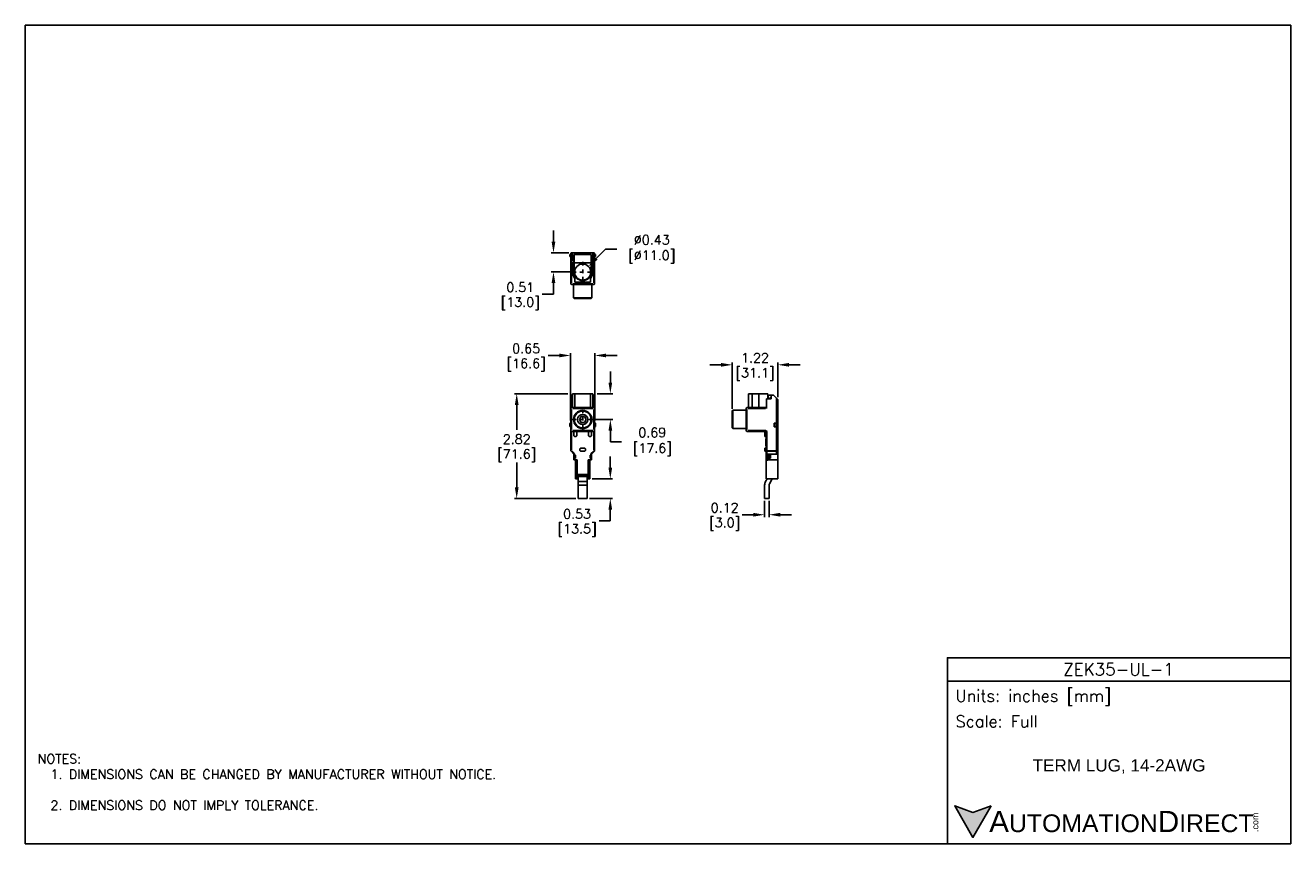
# Model space of a CAD drawing. Extents: x 903.4 to 937.4, y -2.5 to 19.5.
import ezdxf

# ---------------------------------------------------------------- set-up
doc = ezdxf.new("R2010")
doc.units = 0
doc.header["$LTSCALE"] = 4
doc.header["$MEASUREMENT"] = 0
doc.linetypes.add('CENTER2', pattern=[1.125, 0.75, -0.125, 0.125, -0.125])
doc.layers.get('0').update_dxf_attribs({"linetype": 'CONTINUOUS'})
doc.layers.get('DEFPOINTS').update_dxf_attribs({"linetype": 'CONTINUOUS'})
for name, color, linetype in [('CENTER', 40, 'CENTER2'), ('DIMENSIONS', 140, 'CONTINUOUS'), ('TEXT', 140, 'CONTINUOUS')]:
    doc.layers.add(name, color=color, linetype=linetype)
doc.styles.add('ROMANS', font='romans.shx')
doc.styles.get("Standard").update_dxf_attribs({"font": 'romans.shx'})
doc.styles.add('型式1', font='txt')
doc.dimstyles.get("Standard").update_dxf_attribs({"dimtxt": 0.25, "dimasz": 0.3, "dimexe": 0.0625, "dimexo": 0.0625, "dimgap": 0.0625, "dimtad": 0, "dimtih": 1, "dimtoh": 1, "dimzin": 0, "dimdsep": 46, "dimtxsty": 'Standard', "dimcen": 0, "dimadec": 0, "dimazin": 0, "dimtfac": 1, "dimtofl": 0, "dimtmove": 0, "dimatfit": 3, "dimfxl": 1, "dimtolj": 1, "dimtzin": 0, "dimarcsym": 0})

# ---------------------------------------------------------------- blocks, each defined once
blk = doc.blocks.new('*D15')
at = {"layer": 'DEFPOINTS', "color": 0, "ltscale": 0.5, "transparency": 16777216}
for p in [(923.629, 10.339), (923.629, 9.405), (922.404, 9.096)]:
    blk.add_point(p, dxfattribs=at)
at = {"layer": 'DIMENSIONS', "color": 0, "lineweight": -2, "ltscale": 0.5, "transparency": 16777216}
for p, q in [((922.104, 10.339), (921.804, 10.339)), ((922.404, 9.159), (922.404, 10.401)), ((923.629, 9.468), (923.629, 10.401)), ((923.929, 10.339), (924.229, 10.339))]:
    blk.add_line(p, q, dxfattribs=at)
at = {"layer": 'DIMENSIONS', "color": 0, "ltscale": 0.5, "transparency": 16777216}
for points in [[(922.104, 10.389), (922.104, 10.289), (922.404, 10.339)], [(923.929, 10.389), (923.929, 10.289), (923.629, 10.339)]]:
    blk.add_solid(points, dxfattribs=at)
at = {"layer": 'DIMENSIONS', "color": 0, "ltscale": 0.5, "transparency": 16777216, "char_height": 0.25, "attachment_point": 5}
for s, insert in [('\\A1;1.22', (923.016, 10.526)), ('\\A1;[31.1]', (923.016, 10.086))]:
    blk.add_mtext(s, dxfattribs=dict(at, insert=insert))
blk = doc.blocks.new('*D12')
at = {"layer": 'DEFPOINTS', "color": 0, "ltscale": 0.5, "transparency": 16777216}
for p in [(918.052, 9.563), (916.613, 6.744), (918.268, 6.744)]:
    blk.add_point(p, dxfattribs=at)
at = {"layer": 'DIMENSIONS', "color": 0, "lineweight": -2, "ltscale": 0.5, "transparency": 16777216}
for p, q in [((917.99, 9.563), (916.551, 9.563)), ((916.613, 9.263), (916.613, 8.594)), ((916.613, 7.044), (916.613, 7.713)), ((918.206, 6.744), (916.551, 6.744))]:
    blk.add_line(p, q, dxfattribs=at)
at = {"layer": 'DIMENSIONS', "color": 0, "ltscale": 0.5, "transparency": 16777216}
for points in [[(916.563, 9.263), (916.663, 9.263), (916.613, 9.563)], [(916.563, 7.044), (916.663, 7.044), (916.613, 6.744)]]:
    blk.add_solid(points, dxfattribs=at)
at = {"layer": 'DIMENSIONS', "color": 0, "ltscale": 0.5, "transparency": 16777216, "char_height": 0.25, "attachment_point": 5}
for s, insert in [('\\A1;2.82', (916.613, 8.341)), ('\\A1;[71.6]', (916.613, 7.9))]:
    blk.add_mtext(s, dxfattribs=dict(at, insert=insert))
blk = doc.blocks.new('*D16')
at = {"layer": 'DEFPOINTS', "color": 0, "ltscale": 0.5, "transparency": 16777216}
for p in [(923.274, 6.744), (923.392, 6.744), (923.274, 6.309)]:
    blk.add_point(p, dxfattribs=at)
at = {"layer": 'DIMENSIONS', "color": 0, "lineweight": -2, "ltscale": 0.5, "transparency": 16777216}
for p, q in [((923.274, 6.681), (923.274, 6.247)), ((923.392, 6.681), (923.392, 6.247)), ((922.974, 6.309), (922.674, 6.309)), ((923.692, 6.309), (923.992, 6.309))]:
    blk.add_line(p, q, dxfattribs=at)
at = {"layer": 'DIMENSIONS', "color": 0, "ltscale": 0.5, "transparency": 16777216}
for points in [[(922.974, 6.359), (922.974, 6.259), (923.274, 6.309)], [(923.692, 6.359), (923.692, 6.259), (923.392, 6.309)]]:
    blk.add_solid(points, dxfattribs=at)
at = {"layer": 'DIMENSIONS', "color": 0, "ltscale": 0.5, "transparency": 16777216, "char_height": 0.25, "attachment_point": 5}
for s, insert in [('\\A1;0.12', (922.201, 6.497)), ('\\A1;[3.0]', (922.201, 6.056))]:
    blk.add_mtext(s, dxfattribs=dict(at, insert=insert))
blk = doc.blocks.new('*D11')
at = {"layer": 'DEFPOINTS', "color": 0, "ltscale": 0.5, "transparency": 16777216}
for p in [(918.713, 9.563), (918.662, 8.87), (919.129, 8.87)]:
    blk.add_point(p, dxfattribs=at)
at = {"layer": 'DIMENSIONS', "color": 0, "lineweight": -2, "ltscale": 0.5, "transparency": 16777216}
for p, q in [((919.129, 9.863), (919.129, 10.163)), ((918.775, 9.563), (919.192, 9.563)), ((918.724, 8.87), (919.192, 8.87)), ((919.129, 8.57), (919.129, 8.27)), ((919.129, 8.269), (919.129, 8.27)), ((919.429, 8.269), (919.129, 8.269))]:
    blk.add_line(p, q, dxfattribs=at)
at = {"layer": 'DIMENSIONS', "color": 0, "ltscale": 0.5, "transparency": 16777216}
for points in [[(919.079, 9.863), (919.179, 9.863), (919.129, 9.563)], [(919.079, 8.57), (919.179, 8.57), (919.129, 8.87)]]:
    blk.add_solid(points, dxfattribs=at)
at = {"layer": 'DIMENSIONS', "color": 0, "ltscale": 0.5, "transparency": 16777216, "insert": (920.17, 8.269), "char_height": 0.25, "attachment_point": 5}
blk.add_mtext('\\A1; 0.69\\P [17.6]', dxfattribs=at)
blk = doc.blocks.new('*D14')
at = {"layer": 'DEFPOINTS', "color": 0, "ltscale": 0.5, "transparency": 16777216}
for p in [(918.575, 7.275), (918.504, 6.744), (919.128, 6.744)]:
    blk.add_point(p, dxfattribs=at)
at = {"layer": 'DIMENSIONS', "color": 0, "lineweight": -2, "ltscale": 0.5, "transparency": 16777216}
for p, q in [((919.128, 7.575), (919.128, 7.875)), ((918.638, 7.275), (919.19, 7.275)), ((918.567, 6.744), (919.19, 6.744)), ((919.128, 6.144), (918.828, 6.144)), ((919.128, 6.444), (919.128, 6.144))]:
    blk.add_line(p, q, dxfattribs=at)
at = {"layer": 'DIMENSIONS', "color": 0, "ltscale": 0.5, "transparency": 16777216}
for points in [[(919.078, 7.575), (919.178, 7.575), (919.128, 7.275)], [(919.078, 6.444), (919.178, 6.444), (919.128, 6.744)]]:
    blk.add_solid(points, dxfattribs=at)
at = {"layer": 'DIMENSIONS', "color": 0, "ltscale": 0.5, "transparency": 16777216, "char_height": 0.25, "attachment_point": 5}
for s, insert in [('\\A1;0.53', (918.235, 6.331)), ('\\A1;[13.5]', (918.235, 5.891))]:
    blk.add_mtext(s, dxfattribs=dict(at, insert=insert))
blk = doc.blocks.new('*D13')
at = {"layer": 'DEFPOINTS', "color": 0, "ltscale": 0.5, "transparency": 16777216}
for p in [(918.059, 10.59), (918.059, 8.775), (918.713, 8.775)]:
    blk.add_point(p, dxfattribs=at)
at = {"layer": 'DIMENSIONS', "color": 0, "lineweight": -2, "ltscale": 0.5, "transparency": 16777216}
for p, q in [((917.759, 10.59), (917.459, 10.59)), ((918.059, 8.838), (918.059, 10.653)), ((918.713, 8.838), (918.713, 10.653)), ((919.013, 10.59), (919.313, 10.59))]:
    blk.add_line(p, q, dxfattribs=at)
at = {"layer": 'DIMENSIONS', "color": 0, "ltscale": 0.5, "transparency": 16777216}
for points in [[(917.759, 10.64), (917.759, 10.54), (918.059, 10.59)], [(919.013, 10.64), (919.013, 10.54), (918.713, 10.59)]]:
    blk.add_solid(points, dxfattribs=at)
at = {"layer": 'DIMENSIONS', "color": 0, "ltscale": 0.5, "transparency": 16777216, "char_height": 0.25, "attachment_point": 5}
for s, insert in [('\\A1;0.65', (916.867, 10.778)), ('\\A1;[16.6]', (916.867, 10.337))]:
    blk.add_mtext(s, dxfattribs=dict(at, insert=insert))
blk = doc.blocks.new('*D17')
at = {"layer": 'DEFPOINTS', "color": 0, "ltscale": 0.5, "transparency": 16777216}
for p in [(918.079, 13.348), (917.601, 12.836), (918.115, 12.836)]:
    blk.add_point(p, dxfattribs=at)
at = {"layer": 'DIMENSIONS', "color": 0, "lineweight": -2, "ltscale": 0.5, "transparency": 16777216}
for p, q in [((917.601, 13.648), (917.601, 13.948)), ((918.017, 13.348), (917.538, 13.348)), ((918.052, 12.836), (917.538, 12.836)), ((917.601, 12.536), (917.601, 12.236)), ((917.601, 12.236), (917.301, 12.236))]:
    blk.add_line(p, q, dxfattribs=at)
at = {"layer": 'DIMENSIONS', "color": 0, "ltscale": 0.5, "transparency": 16777216}
for points in [[(917.551, 13.648), (917.651, 13.648), (917.601, 13.348)], [(917.551, 12.536), (917.651, 12.536), (917.601, 12.836)]]:
    blk.add_solid(points, dxfattribs=at)
at = {"layer": 'DIMENSIONS', "color": 0, "ltscale": 0.5, "transparency": 16777216, "char_height": 0.25, "attachment_point": 5}
for s, insert in [('\\A1;0.51', (916.708, 12.423)), ('\\A1;[13.0]', (916.708, 11.983))]:
    blk.add_mtext(s, dxfattribs=dict(at, insert=insert))
blk = doc.blocks.new('*D18')
at = {"layer": 'DEFPOINTS', "color": 0, "ltscale": 0.5, "transparency": 16777216}
for p in [(918.539, 12.985), (918.233, 12.678)]:
    blk.add_point(p, dxfattribs=at)
at = {"layer": 'DIMENSIONS', "color": 0, "lineweight": -2, "ltscale": 0.5, "transparency": 16777216}
for p, q in [((919.002, 13.45), (918.751, 13.198)), ((919.302, 13.45), (919.002, 13.45))]:
    blk.add_line(p, q, dxfattribs=at)
at = {"layer": 'DIMENSIONS', "color": 0, "ltscale": 0.5, "transparency": 16777216}
blk.add_solid([(918.715, 13.233), (918.786, 13.163), (918.539, 12.985)], dxfattribs=at)
at = {"layer": 'DIMENSIONS', "color": 0, "ltscale": 0.5, "transparency": 16777216, "insert": (920.156, 13.45), "char_height": 0.25, "attachment_point": 5}
blk.add_mtext('\\A1; ∅0.43\\P [∅11.0]', dxfattribs=at)

msp = doc.modelspace()

# ---------------------------------------------------------------- hatches: boundary and pattern name
at = {"layer": 'TEXT'}
msp.add_hatch(color=256, dxfattribs=at).paths.add_polyline_path([(929.364, -1.514), (928.873, -1.693), (928.382, -1.514), (928.873, -2.365)])

# ---------------------------------------------------------------- linework, layer by layer
for p, q in [((918.04, 13.249), (918.04, 13.308)), ((918.059, 13.308), (918.04, 13.308)), ((918.067, 13.308), (918.059, 13.308)), ((918.059, 13.305), (918.059, 13.252)), ((918.067, 13.336), (918.067, 13.308)), ((918.067, 13.308), (918.107, 13.308)), ((918.067, 13.23), (918.067, 13.308)), ((918.115, 13.348), (918.079, 13.348)), ((918.107, 13.308), (918.107, 13.23)), ((918.107, 13.308), (918.115, 13.308)), ((918.115, 13.348), (918.658, 13.348)), ((918.115, 13.23), (918.115, 13.348)), ((918.154, 13.308), (918.618, 13.308)), ((918.154, 13.308), (918.154, 13.23)), ((918.618, 13.308), (918.618, 13.23)), ((918.693, 13.348), (918.658, 13.348)), ((918.658, 13.348), (918.658, 13.23)), ((918.658, 13.308), (918.666, 13.308)), ((918.666, 13.308), (918.705, 13.308)), ((918.666, 13.23), (918.666, 13.308)), ((918.705, 13.308), (918.705, 13.336)), ((918.705, 13.308), (918.713, 13.308)), ((918.705, 13.308), (918.705, 13.23)), ((918.733, 13.308), (918.713, 13.308)), ((918.713, 13.252), (918.713, 13.305)), ((918.733, 13.308), (918.733, 13.249)), ((918.04, 13.249), (918.059, 13.249)), ((918.067, 13.249), (918.059, 13.249)), ((918.067, 13.23), (918.067, 13.17)), ((918.107, 13.23), (918.067, 13.23)), ((918.067, 13.041), (918.067, 13.17)), ((918.107, 13.17), (918.067, 13.17)), ((918.115, 13.041), (918.067, 13.041)), ((918.067, 12.517), (918.067, 13.041)), ((918.075, 13.084), (918.075, 13.17)), ((918.075, 13.084), (918.115, 13.084)), ((918.087, 13.014), (918.087, 12.543)), ((918.107, 13.23), (918.107, 13.17)), ((918.107, 13.17), (918.115, 13.17)), ((918.107, 13.084), (918.107, 13.08)), ((918.107, 13.08), (918.115, 13.08)), ((918.111, 13.084), (918.111, 13.08)), ((918.154, 13.23), (918.115, 13.23)), ((918.115, 13.23), (918.115, 13.127)), ((918.115, 13.084), (918.154, 13.084)), ((918.115, 13.08), (918.115, 12.836)), ((918.115, 13.08), (918.154, 13.08)), ((918.117, 13.127), (918.152, 13.127)), ((918.154, 13.23), (918.154, 13.127)), ((918.154, 13.127), (918.154, 13.084)), ((918.618, 13.084), (918.154, 13.084)), ((918.154, 13.08), (918.154, 12.836)), ((918.618, 13.23), (918.658, 13.23)), ((918.618, 13.23), (918.618, 13.127)), ((918.618, 13.084), (918.618, 13.127)), ((918.618, 13.084), (918.658, 13.084)), ((918.618, 12.836), (918.618, 13.08)), ((918.618, 13.08), (918.658, 13.08)), ((918.62, 13.127), (918.656, 13.127)), ((918.658, 13.23), (918.658, 13.127)), ((918.658, 13.17), (918.666, 13.17)), ((918.658, 13.084), (918.697, 13.084)), ((918.658, 12.836), (918.658, 13.08)), ((918.666, 13.08), (918.658, 13.08)), ((918.658, 13.041), (918.705, 13.041)), ((918.662, 13.084), (918.662, 13.08)), ((918.666, 13.17), (918.666, 13.23)), ((918.705, 13.23), (918.666, 13.23)), ((918.705, 13.17), (918.666, 13.17)), ((918.666, 13.084), (918.666, 13.08)), ((918.685, 12.543), (918.685, 13.014)), ((918.697, 13.084), (918.697, 13.17)), ((918.705, 13.249), (918.713, 13.249)), ((918.705, 13.23), (918.705, 13.17)), ((918.705, 13.041), (918.705, 13.17)), ((918.705, 13.041), (918.705, 12.517)), ((918.713, 13.249), (918.733, 13.249)), ((918.178, 12.564), (918.178, 12.662)), ((918.595, 12.662), (918.595, 12.564)), ((918.085, 12.517), (918.067, 12.517)), ((918.087, 12.497), (918.087, 12.515)), ((918.685, 12.497), (918.087, 12.497)), ((918.117, 12.517), (918.656, 12.517)), ((918.14, 12.497), (918.14, 12.143)), ((918.595, 12.564), (918.178, 12.564)), ((918.632, 12.497), (918.632, 12.143)), ((918.685, 12.515), (918.685, 12.497)), ((918.705, 12.517), (918.687, 12.517)), ((918.632, 12.143), (918.14, 12.143)), ((918.16, 12.123), (918.14, 12.143)), ((918.16, 12.123), (918.613, 12.123)), ((918.613, 12.123), (918.632, 12.143)), ((918.067, 9.523), (918.067, 9.425)), ((918.075, 9.523), (918.067, 9.523)), ((918.075, 9.437), (918.075, 9.523)), ((918.075, 9.523), (918.115, 9.523)), ((918.115, 9.189), (918.115, 9.563)), ((918.178, 9.563), (918.115, 9.563)), ((918.178, 9.189), (918.178, 9.563)), ((918.595, 9.563), (918.178, 9.563)), ((918.595, 9.563), (918.595, 9.189)), ((918.658, 9.563), (918.595, 9.563)), ((918.658, 9.189), (918.658, 9.563)), ((918.658, 9.523), (918.697, 9.523)), ((918.705, 9.523), (918.697, 9.523)), ((918.697, 9.437), (918.697, 9.523)), ((918.705, 9.523), (918.705, 9.425)), ((922.845, 9.563), (922.943, 9.563)), ((922.845, 9.189), (922.845, 9.563)), ((922.943, 9.563), (922.943, 9.189)), ((922.943, 9.563), (923.117, 9.563)), ((923.361, 9.563), (923.117, 9.563)), ((923.117, 9.207), (923.117, 9.544)), ((923.361, 9.425), (923.361, 9.563)), ((923.451, 9.523), (923.408, 9.523)), ((923.51, 9.523), (923.451, 9.523)), ((923.451, 9.523), (923.451, 9.425)), ((923.51, 9.523), (923.589, 9.445)), ((918.067, 9.169), (918.067, 9.425)), ((918.115, 9.425), (918.067, 9.425)), ((918.075, 9.437), (918.115, 9.437)), ((918.087, 9.189), (918.685, 9.189)), ((918.087, 9.171), (918.087, 9.189)), ((918.107, 9.437), (918.107, 9.425)), ((918.658, 9.437), (918.697, 9.437)), ((918.658, 9.425), (918.705, 9.425)), ((918.666, 9.425), (918.666, 9.437)), ((918.685, 9.189), (918.685, 9.171)), ((918.705, 9.425), (918.705, 9.169)), ((923.321, 9.189), (922.798, 9.189)), ((922.798, 9.189), (922.798, 9.171)), ((923.321, 9.169), (923.321, 9.425)), ((923.321, 9.425), (923.451, 9.425)), ((923.365, 9.48), (923.365, 9.425)), ((923.589, 8.775), (923.589, 9.445)), ((923.589, 9.445), (923.629, 9.405)), ((923.617, 9.389), (923.589, 9.417)), ((923.589, 8.775), (923.589, 9.417)), ((923.617, 9.389), (923.629, 9.377)), ((923.617, 9.321), (923.617, 8.099)), ((923.629, 9.405), (923.629, 9.377)), ((923.629, 8.031), (923.629, 9.377)), ((918.067, 9.169), (918.085, 9.169)), ((918.067, 8.571), (918.067, 9.169)), ((918.087, 9.139), (918.087, 8.6)), ((918.656, 9.169), (918.117, 9.169)), ((918.341, 8.948), (918.296, 8.87)), ((918.296, 8.87), (918.341, 8.791)), ((918.431, 8.948), (918.341, 8.948)), ((918.477, 8.87), (918.431, 8.948)), ((918.431, 8.791), (918.477, 8.87)), ((918.685, 8.6), (918.685, 9.139)), ((918.687, 9.169), (918.705, 9.169)), ((918.705, 9.169), (918.705, 8.571)), ((922.404, 9.096), (922.424, 9.116)), ((922.404, 8.643), (922.404, 9.096)), ((922.424, 9.116), (922.424, 8.624)), ((922.778, 9.116), (922.424, 9.116)), ((922.796, 9.169), (922.778, 9.169)), ((922.778, 9.169), (922.778, 8.571)), ((922.798, 8.6), (922.798, 9.139)), ((922.824, 9.169), (923.295, 9.169)), ((918.04, 8.756), (918.04, 8.693)), ((918.067, 8.775), (918.059, 8.775)), ((918.059, 8.673), (918.067, 8.673)), ((918.085, 8.571), (918.067, 8.571)), ((918.067, 8.031), (918.067, 8.571)), ((918.087, 8.551), (918.087, 8.569)), ((918.685, 8.551), (918.087, 8.551)), ((918.087, 8.525), (918.087, 8.057)), ((918.117, 8.571), (918.656, 8.571)), ((918.15, 8.551), (918.15, 8.433)), ((918.229, 8.433), (918.229, 8.551)), ((918.341, 8.791), (918.431, 8.791)), ((918.544, 8.551), (918.544, 8.433)), ((918.622, 8.433), (918.622, 8.551)), ((918.685, 8.569), (918.685, 8.551)), ((918.685, 8.057), (918.685, 8.525)), ((918.705, 8.571), (918.687, 8.571)), ((918.705, 8.775), (918.713, 8.775)), ((918.705, 8.673), (918.713, 8.673)), ((918.705, 8.571), (918.705, 8.031)), ((918.733, 8.756), (918.733, 8.693)), ((922.404, 8.643), (922.424, 8.624)), ((922.778, 8.624), (922.424, 8.624)), ((922.778, 8.571), (922.796, 8.571)), ((922.798, 8.569), (922.798, 8.551)), ((922.798, 8.551), (923.314, 8.551)), ((923.307, 8.571), (922.825, 8.571)), ((923.282, 8.551), (923.282, 8.433)), ((923.333, 8.571), (923.314, 8.551)), ((923.314, 8.551), (923.314, 8.031)), ((923.333, 8.058), (923.333, 8.544)), ((923.53, 8.756), (923.53, 8.775)), ((923.589, 8.775), (923.53, 8.775)), ((923.53, 8.756), (923.53, 8.693)), ((923.53, 8.673), (923.53, 8.693)), ((923.53, 8.673), (923.589, 8.673)), ((923.533, 8.756), (923.586, 8.756)), ((923.586, 8.693), (923.533, 8.693)), ((923.589, 8.775), (923.589, 8.756)), ((923.589, 8.756), (923.589, 8.693)), ((923.589, 8.693), (923.589, 8.673)), ((923.589, 8.031), (923.589, 8.673)), ((923.589, 8.031), (923.589, 8.673)), ((918.15, 8.433), (918.17, 8.413)), ((918.17, 8.413), (918.209, 8.413)), ((918.209, 8.413), (918.229, 8.433)), ((918.544, 8.433), (918.563, 8.413)), ((918.563, 8.413), (918.603, 8.413)), ((918.603, 8.413), (918.622, 8.433)), ((923.282, 8.433), (923.282, 8.413)), ((923.314, 8.433), (923.282, 8.433)), ((923.282, 8.413), (923.314, 8.413)), ((923.306, 8.157), (923.306, 8.354)), ((923.314, 8.354), (923.306, 8.354)), ((918.085, 8.031), (918.067, 8.031)), ((918.073, 8.017), (918.086, 8.03)), ((918.15, 7.94), (918.073, 8.017)), ((918.091, 8.027), (918.166, 7.952)), ((918.17, 7.948), (918.15, 7.94)), ((918.15, 7.913), (918.15, 7.94)), ((918.15, 7.913), (918.17, 7.913)), ((918.15, 7.913), (918.15, 7.834)), ((918.15, 7.783), (918.15, 7.834)), ((918.17, 7.834), (918.15, 7.834)), ((918.17, 7.946), (918.17, 7.915)), ((918.189, 7.913), (918.17, 7.913)), ((918.189, 7.905), (918.17, 7.905)), ((918.17, 7.905), (918.17, 7.842)), ((918.17, 7.842), (918.189, 7.842)), ((918.17, 7.834), (918.189, 7.834)), ((918.17, 7.832), (918.17, 7.786)), ((918.189, 7.834), (918.189, 7.913)), ((918.327, 8.098), (918.307, 8.078)), ((918.307, 8.078), (918.307, 8.039)), ((918.307, 8.039), (918.327, 8.019)), ((918.445, 8.098), (918.327, 8.098)), ((918.327, 8.019), (918.445, 8.019)), ((918.465, 8.078), (918.445, 8.098)), ((918.445, 8.019), (918.465, 8.039)), ((918.465, 8.039), (918.465, 8.078)), ((918.603, 7.913), (918.583, 7.913)), ((918.583, 7.913), (918.583, 7.834)), ((918.603, 7.905), (918.583, 7.905)), ((918.583, 7.842), (918.603, 7.842)), ((918.583, 7.834), (918.603, 7.834)), ((918.622, 7.94), (918.603, 7.948)), ((918.603, 7.915), (918.603, 7.946)), ((918.603, 7.913), (918.622, 7.913)), ((918.603, 7.842), (918.603, 7.905)), ((918.622, 7.834), (918.603, 7.834)), ((918.603, 7.786), (918.603, 7.832)), ((918.607, 7.952), (918.681, 8.027)), ((918.699, 8.017), (918.622, 7.94)), ((918.622, 7.94), (918.622, 7.913)), ((918.622, 7.834), (918.622, 7.913)), ((918.622, 7.834), (918.622, 7.783)), ((918.705, 8.031), (918.687, 8.031)), ((918.687, 8.03), (918.699, 8.017)), ((923.282, 8.098), (923.282, 8.078)), ((923.314, 8.098), (923.282, 8.098)), ((923.282, 8.078), (923.314, 8.078)), ((923.282, 8.078), (923.282, 8.039)), ((923.282, 8.039), (923.282, 8.019)), ((923.314, 8.039), (923.282, 8.039)), ((923.282, 8.019), (923.314, 8.019)), ((923.314, 8.157), (923.306, 8.157)), ((923.314, 8.031), (923.332, 8.031)), ((923.314, 8.031), (923.314, 7.948)), ((923.314, 7.948), (923.314, 7.913)), ((923.333, 7.913), (923.314, 7.913)), ((923.314, 7.834), (923.314, 7.913)), ((923.314, 7.834), (923.333, 7.834)), ((923.314, 7.834), (923.314, 7.783)), ((923.333, 8.03), (923.333, 8.018)), ((923.333, 7.944), (923.333, 8.013)), ((923.589, 7.94), (923.333, 7.94)), ((923.333, 7.914), (923.333, 7.939)), ((923.333, 7.913), (923.432, 7.913)), ((923.432, 7.834), (923.333, 7.834)), ((923.333, 7.786), (923.333, 7.832)), ((923.576, 8.031), (923.346, 8.031)), ((923.346, 8.017), (923.576, 8.017)), ((923.353, 7.913), (923.353, 7.834)), ((923.361, 7.905), (923.409, 7.905)), ((923.361, 7.842), (923.361, 7.905)), ((923.361, 7.842), (923.361, 7.834)), ((923.409, 7.842), (923.361, 7.842)), ((923.388, 7.913), (923.388, 7.905)), ((923.409, 7.905), (923.409, 7.842)), ((923.409, 7.905), (923.424, 7.905)), ((923.424, 7.842), (923.409, 7.842)), ((923.432, 7.905), (923.424, 7.905)), ((923.424, 7.905), (923.424, 7.842)), ((923.432, 7.913), (923.432, 7.834)), ((923.589, 8.031), (923.589, 8.017)), ((923.589, 8.017), (923.589, 8.031)), ((923.589, 7.94), (923.589, 8.017)), ((923.589, 7.94), (923.589, 8.017)), ((923.589, 7.94), (923.629, 7.94)), ((923.589, 7.94), (923.617, 7.94)), ((923.615, 8.031), (923.591, 8.031)), ((923.591, 8.017), (923.615, 8.017)), ((923.617, 8.018), (923.617, 8.03)), ((923.617, 8.013), (923.617, 7.944)), ((923.629, 8.031), (923.618, 8.031)), ((923.629, 8.031), (923.629, 8.025)), ((923.629, 7.94), (923.629, 8.025)), ((923.629, 7.783), (923.629, 7.94)), ((918.15, 7.783), (918.17, 7.783)), ((918.17, 7.783), (918.241, 7.783)), ((918.197, 7.783), (918.197, 7.779)), ((918.197, 7.779), (918.237, 7.779)), ((918.197, 7.779), (918.197, 7.275)), ((918.237, 7.779), (918.237, 7.783)), ((918.237, 7.779), (918.237, 7.275)), ((918.241, 7.783), (918.241, 7.389)), ((918.532, 7.783), (918.532, 7.389)), ((918.532, 7.783), (918.603, 7.783)), ((918.536, 7.783), (918.536, 7.779)), ((918.536, 7.779), (918.575, 7.779)), ((918.536, 7.779), (918.536, 7.275)), ((918.575, 7.779), (918.575, 7.783)), ((918.575, 7.779), (918.575, 7.275)), ((918.603, 7.783), (918.622, 7.783)), ((923.333, 7.783), (923.314, 7.783)), ((923.314, 7.783), (923.314, 7.779)), ((923.361, 7.779), (923.314, 7.779)), ((923.314, 7.779), (923.314, 7.275)), ((923.333, 7.783), (923.629, 7.783)), ((923.353, 7.783), (923.353, 7.779)), ((923.361, 7.783), (923.361, 7.779)), ((923.629, 7.783), (923.629, 7.275)), ((918.237, 7.275), (918.197, 7.275)), ((918.268, 7.275), (918.237, 7.275)), ((918.532, 7.389), (918.241, 7.389)), ((918.268, 7.389), (918.268, 7.375)), ((918.268, 7.375), (918.268, 7.336)), ((918.268, 7.202), (918.268, 7.336)), ((918.268, 7.103), (918.268, 7.202)), ((918.493, 7.375), (918.28, 7.375)), ((918.493, 7.336), (918.28, 7.336)), ((918.493, 7.202), (918.28, 7.202)), ((918.504, 7.375), (918.504, 7.389)), ((918.504, 7.375), (918.504, 7.336)), ((918.504, 7.336), (918.504, 7.202)), ((918.536, 7.275), (918.504, 7.275)), ((918.504, 7.103), (918.504, 7.202)), ((918.575, 7.275), (918.536, 7.275)), ((923.301, 7.202), (923.343, 7.275)), ((923.314, 7.275), (923.629, 7.275)), ((923.403, 7.143), (923.479, 7.275)), ((918.268, 7.103), (918.268, 6.744)), ((918.493, 7.103), (918.28, 7.103)), ((918.504, 6.744), (918.504, 7.103)), ((923.274, 7.103), (923.274, 6.744)), ((923.392, 7.103), (923.392, 6.744)), ((918.268, 6.744), (918.504, 6.744)), ((923.392, 6.744), (923.274, 6.744))]:
    msp.add_line(p, q)
for centre, radius in [((918.386, 12.832), 0.217), ((923.408, 9.48), 0.0433), ((918.386, 8.87), 0.246), ((918.386, 8.87), 0.226), ((918.386, 8.87), 0.138)]:
    msp.add_circle(centre, radius)
for centre, radius, start, end in [((918.079, 13.336), 0.0118, 90, 180), ((918.693, 13.336), 0.0118, 360, 90), ((918.386, 12.836), 0.272, 180, 219.815), ((918.386, 12.836), 0.232, 180, 360), ((918.386, 12.836), 0.272, 320.185, 360), ((918.087, 12.517), 0.0197, 180, 270), ((918.685, 12.517), 0.0197, 270, 360), ((918.087, 9.169), 0.0197, 90, 180), ((918.685, 9.169), 0.0197, 0, 90), ((922.798, 9.169), 0.0197, 90, 180), ((918.059, 8.756), 0.0197, 90, 180), ((918.059, 8.693), 0.0197, 180, 270), ((918.087, 8.571), 0.0197, 180, 270), ((918.685, 8.571), 0.0197, 270, 0), ((918.713, 8.756), 0.0197, 0, 90), ((918.713, 8.693), 0.0197, 270, 0), ((922.798, 8.571), 0.0197, 180, 270), ((918.087, 8.031), 0.0197, 180, 225), ((918.685, 8.031), 0.0197, 315, 0), ((923.471, 7.103), 0.197, 150, 180), ((923.471, 7.103), 0.0787, 150, 180)]:
    msp.add_arc(centre, radius, start, end)
for centre, major_axis, ratio, start_param, end_param in [((923.333, 8.031), (-0.0197, 0), 0.707107, 0.07854, 1.492257), ((923.333, 7.948), (0.0197, 0), 0.414214, 3.141593, 4.712389), ((923.617, 8.025), (0.0118, 0), 0.707107, 4.790929, 6.204645)]:
    msp.add_ellipse(centre, major_axis=major_axis, ratio=ratio, start_param=start_param, end_param=end_param)
at = {"layer": 'CENTER', "ltscale": 0.05}
for p, q in [((918.386, 12.556), (918.386, 13.111)), ((918.662, 12.832), (918.111, 12.832)), ((918.662, 8.87), (918.111, 8.87)), ((918.386, 8.594), (918.386, 9.072))]:
    msp.add_line(p, q, dxfattribs=at)
at = {"layer": 'DEFPOINTS'}
msp.add_lwpolyline([(903.409, -2.534), (937.409, -2.534), (937.409, 19.466), (903.409, 19.466)], close=True, dxfattribs=at)
at = {"layer": 'TEXT'}
msp.add_line((928.185, 1.831), (937.409, 1.831), dxfattribs=at)
for points in [[(928.185, -2.534), (928.185, 2.467), (937.409, 2.467), (937.409, -2.534)], [(929.364, -1.514), (928.873, -2.365), (928.382, -1.514), (928.873, -1.693)]]:
    msp.add_lwpolyline(points, close=True, dxfattribs=at)

# ---------------------------------------------------------------- texts
for s, insert, char_height, width, attachment_point, style in [('ZEK35-UL-1', (932.783, 2.154), 0.3288, 6.18989, 5, 'ROMANS'), (' Units: inches [mm]', (928.185, 1.389), 0.31793, 9.22453, 4, 'ROMANS'), (' Scale: Full', (928.185, 0.754), 0.31793, 9.22453, 4, 'ROMANS'), ('{\\fArial|b0|i0|c0|p34;     \\H1.2x;A\\H0.8333x;UTOMATION\\H1.2x;D\\H0.8333x;IRECT}', (928.382, -1.94), 0.47689, 8.07834, 4, '型式1')]:
    msp.add_mtext(s, dxfattribs=dict(at, insert=insert, char_height=char_height, width=width, attachment_point=attachment_point, style=style))
at = {"layer": 'TEXT', "ltscale": 0.5, "insert": (903.742, -0.125), "char_height": 0.25, "attachment_point": 1, "style": 'ROMANS'}
msp.add_mtext_dynamic_manual_height_columns('NOTES:\\P  1. DIMENSIONS CAN BE CHANGED BY MANUFACTURER WITHOUT NOTICE.\\P\\P  2. DIMENSIONS DO NOT IMPLY TOLERANCE.', width=23.86926, gutter_width=2.25, heights=[0], dxfattribs=at)
at = {"layer": 'TEXT', "insert": (932.797, -0.459), "char_height": 0.32884, "width": 7.37001, "attachment_point": 5}
msp.add_mtext('{\\fArial|b0|i0|c0|p34;TERM LUG, 14-2AWG}', dxfattribs=at)
at = {"layer": 'TEXT', "insert": (936.369, -2.219), "char_height": 0.17168, "width": 0.50875, "attachment_point": 1, "rotation": 90, "style": '型式1'}
msp.add_mtext('{\\fArial|b0|i0|c0|p34;.com}', dxfattribs=at)

# ---------------------------------------------------------------- dimensions: what is measured, and where the dimension line sits
at = {"layer": 'DIMENSIONS', "ltscale": 0.5}
for base, p1, p2, picture, middle in [((917.601, 12.836), (918.079, 13.348), (918.115, 12.836), '*D17', (916.708, 12.236)), ((916.613, 6.744), (918.052, 9.563), (918.268, 6.744), '*D12', (916.613, 8.153)), ((919.128, 6.744), (918.575, 7.275), (918.504, 6.744), '*D14', (918.235, 6.144))]:
    dim = msp.add_linear_dim(base=base, p1=p1, p2=p2, angle=90, dimstyle='Standard', override={"dimscale": 0, "dimpost": '\\X', "dimtix": 0, "dimtofl": 0, "dimtmove": 0, "dimatfit": 3}, dxfattribs=at)
    dim.commit()
    dim.dimension.update_dxf_attribs({"geometry": picture, "text_midpoint": middle})
dim = msp.add_diameter_dim_2p(p1=(918.233, 12.678), p2=(918.539, 12.985), text=' <>', dimstyle='Standard', override={"dimscale": 0, "dimpost": '\\X', "dimtix": 0, "dimtofl": 0, "dimtmove": 0, "dimatfit": 3}, dxfattribs=at)
dim.commit()
dim.dimension.update_dxf_attribs({"geometry": '*D18', "text_midpoint": (920.156, 13.45), "dimtype": 131})
for base, p1, p2, picture, middle in [((918.059, 10.59), (918.713, 8.775), (918.059, 8.775), '*D13', (916.867, 10.59)), ((923.6286, 10.3387), (922.4042, 9.0961), (923.6286, 9.4052), '*D15', (923.0164, 10.3387)), ((923.274, 6.309), (923.392, 6.744), (923.274, 6.744), '*D16', (922.201, 6.309))]:
    dim = msp.add_linear_dim(base=base, p1=p1, p2=p2, dimstyle='Standard', override={"dimscale": 0, "dimpost": '\\X', "dimtix": 0, "dimtofl": 0, "dimtmove": 0, "dimatfit": 3}, dxfattribs=at)
    dim.commit()
    dim.dimension.update_dxf_attribs({"geometry": picture, "text_midpoint": middle})
dim = msp.add_linear_dim(base=(919.129, 8.87), p1=(918.713, 9.563), p2=(918.662, 8.87), angle=90, text=' <>', dimstyle='Standard', override={"dimscale": 0, "dimpost": '\\X', "dimtix": 0, "dimtofl": 0, "dimtmove": 1, "dimatfit": 3}, dxfattribs=at)
dim.commit()
dim.dimension.update_dxf_attribs({"geometry": '*D11', "text_midpoint": (919.514, 8.269), "dimtype": 128})

doc.saveas('drawing.dxf')
